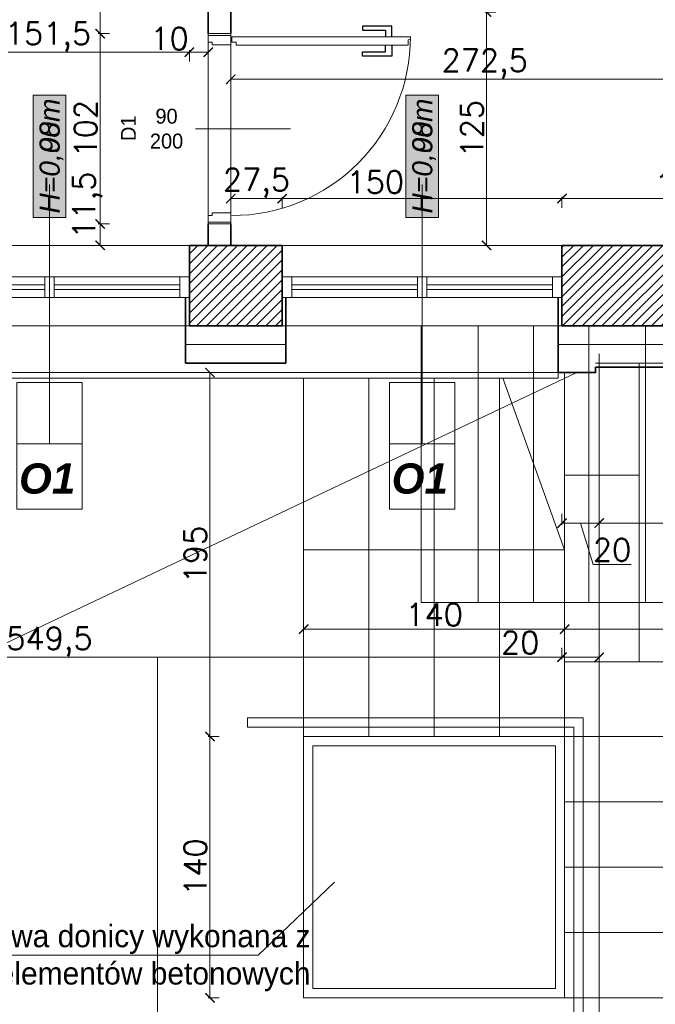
# Model space of a CAD drawing. Header units: millimetres. Extents: x -740 to 33545, y -26688 to 22494.
# Tile 125 of 256: x 9894 to 10235, y 9376 to 9904. Entities that reach past the tile are written whole.
import ezdxf
from ezdxf.lldxf.tags import DXFTag

# ---------------------------------------------------------------- set-up
doc = ezdxf.new("R2010")
doc.units = ezdxf.units.MM
doc.header["$MEASUREMENT"] = 0
doc.layers.get('Defpoints').update_dxf_attribs({"color": 252})
for name, color, linetype, lineweight in [('A_istniejące ściany', 252, 'Continuous', 35), ('A_izolacja', 252, 'Continuous', 9), ('A_l.przerywana', 252, 'ICAD_ISO03W100', 9), ('A_okna wymieniane', 252, 'Continuous', 15), ('A_opisy', 252, 'Continuous', 15), ('A_projektowane sciany', 252, 'Continuous', 35), ('k_wyburzenia widoczne', 252, 'PNEUMATIC2', 18), ('l.przerywana', 252, 'ICAD_ISO03W100', 5), ('l.widokowa', 252, 'Continuous', 15), ('l.wypełnien', 252, 'Continuous', 5), ('Nowe_820-G Rysunki Obrazki_Nr_pióra__1', 252, 'Continuous', 13), ('wymiarowanie', 252, 'Continuous', 9)]:
    doc.layers.add(name, color=color, linetype=linetype, lineweight=lineweight)
doc.layers.add('stolarka', color=252, linetype='Continuous')
doc.styles.add('ARIALL', font='GOTHIC.TTF', dxfattribs={"height": 40})
doc.styles.add('ROMANS', font='romans')
doc.styles.add('styl2', font='simplex.shx')
doc.linetypes.add('BATTING', pattern='A,0.00254,-2.54,[134,ltypeshp.shx,S=2.54,R=0,X=-2.54,Y=0],-5.08,[134,ltypeshp.shx,S=2.54,R=180,X=2.54,Y=0],-2.54', length=10.16254)
tags = doc.linetypes.add('ICAD_ISO03W100', pattern=[30, 12, -18]).pattern_tags.tags
tags[6:7] = [DXFTag(74, 4), DXFTag(75, 0), DXFTag(340, '0'), DXFTag(46, 1.0), DXFTag(50, 0.0), DXFTag(44, 0.0), DXFTag(45, 0.0)]
tags[4:5] = [DXFTag(74, 4), DXFTag(75, 0), DXFTag(340, '0'), DXFTag(46, 1.0), DXFTag(50, 0.0), DXFTag(44, 0.0), DXFTag(45, 0.0)]
doc.linetypes.add('PNEUMATIC2', pattern='A,0.5,-0.25,["//",Standard,S=0.2,R=0,X=-0.1,Y=-0.1],-0.25', length=1)
doc.dimstyles.new('Skala 1-50', dxfattribs={"dimtxt": 12, "dimasz": 5, "dimexe": 1, "dimexo": 1, "dimgap": 1.5, "dimtad": 1, "dimdec": 1, "dimrnd": 0.5, "dimtxsty": 'styl2', "dimblk": 'ARCHTICK', "dimcen": 5, "dimadec": 0, "dimazin": 0, "dimtfac": 1, "dimtdec": 1, "dimtmove": 1, "dimatfit": 3, "dimldrblk": 'ARCHTICK', "dimfxl": 0, "dimlwd": -1, "dimlwe": -1, "dimarcsym": 0})

# ---------------------------------------------------------------- blocks, each defined once
blk = doc.blocks.new('_ArchTick')
at = {"color": 0, "linetype": 'ByBlock', "const_width": 0.15}
blk.add_lwpolyline([(-0.5, -0.5), (0.5, 0.5)], dxfattribs=at)
blk = doc.blocks.new('*D1742')
at = {"layer": 'Defpoints', "color": 0}
for p in [(10186.27, 9577.12), (10046.27, 9559.31), (10186.27, 9559.31)]:
    blk.add_point(p, dxfattribs=at)
at = {"layer": 'wymiarowanie', "color": 0}
for p, q in [((10046.27, 9572.12), (10046.27, 9578.12)), ((10046.27, 9577.12), (10186.27, 9577.12)), ((10186.27, 9572.12), (10186.27, 9578.12))]:
    blk.add_line(p, q, dxfattribs=at)
at = {"layer": 'wymiarowanie', "color": 0, "xscale": 5, "yscale": 5, "zscale": 5, "rotation": 180}
blk.add_blockref('_ArchTick', (10046.27, 9577.12), dxfattribs=at)
at = {"layer": 'wymiarowanie', "color": 0, "xscale": 5, "yscale": 5, "zscale": 5}
blk.add_blockref('_ArchTick', (10186.27, 9577.12), dxfattribs=at)
at = {"layer": 'wymiarowanie', "color": 0, "insert": (10116.27, 9584.92), "char_height": 12, "attachment_point": 5, "style": 'styl2'}
blk.add_mtext('140', dxfattribs=at)
blk = doc.blocks.new('*D1743')
at = {"layer": 'Defpoints', "color": 0}
for p in [(10586.27, 9577.12), (10186.27, 9559.31), (10586.27, 9559.31)]:
    blk.add_point(p, dxfattribs=at)
at = {"layer": 'wymiarowanie', "color": 0}
for p, q in [((10186.27, 9572.12), (10186.27, 9578.12)), ((10186.27, 9577.12), (10586.27, 9577.12)), ((10586.27, 9572.12), (10586.27, 9578.12))]:
    blk.add_line(p, q, dxfattribs=at)
at = {"layer": 'wymiarowanie', "color": 0, "xscale": 5, "yscale": 5, "zscale": 5, "rotation": 180}
blk.add_blockref('_ArchTick', (10186.27, 9577.12), dxfattribs=at)
at = {"layer": 'wymiarowanie', "color": 0, "xscale": 5, "yscale": 5, "zscale": 5}
blk.add_blockref('_ArchTick', (10586.27, 9577.12), dxfattribs=at)
at = {"layer": 'wymiarowanie', "color": 0, "insert": (10386.27, 9584.92), "char_height": 12, "attachment_point": 5, "style": 'styl2'}
blk.add_mtext('400', dxfattribs=at)
blk = doc.blocks.new('*D1885')
at = {"layer": 'Defpoints', "color": 0}
for p in [(10184.83, 9668.2), (10204.83, 9668.2), (10204.83, 9633.97)]:
    blk.add_point(p, dxfattribs=at)
at = {"layer": 'wymiarowanie', "color": 0}
for p, q in [((10184.83, 9638.97), (10184.83, 9632.97)), ((10204.83, 9638.97), (10204.83, 9632.97)), ((10184.83, 9633.97), (10204.83, 9633.97)), ((10201.47, 9611.82), (10194.83, 9633.97)), ((10221.95, 9611.82), (10201.47, 9611.82))]:
    blk.add_line(p, q, dxfattribs=at)
at = {"layer": 'wymiarowanie', "color": 0, "xscale": 5, "yscale": 5, "zscale": 5, "rotation": 180}
blk.add_blockref('_ArchTick', (10184.83, 9633.97), dxfattribs=at)
at = {"layer": 'wymiarowanie', "color": 0, "xscale": 5, "yscale": 5, "zscale": 5}
blk.add_blockref('_ArchTick', (10204.83, 9633.97), dxfattribs=at)
at = {"layer": 'wymiarowanie', "color": 0, "insert": (10211.71, 9619.62), "char_height": 12, "attachment_point": 5, "style": 'styl2'}
blk.add_mtext('20', dxfattribs=at)
blk = doc.blocks.new('*D1886')
at = {"layer": 'Defpoints', "color": 0}
for p in [(10328.69, 9728.58), (10204.83, 9668.2), (10328.69, 9633.97)]:
    blk.add_point(p, dxfattribs=at)
at = {"layer": 'wymiarowanie', "color": 0}
for p, q in [((10204.83, 9638.97), (10204.83, 9632.97)), ((10328.69, 9638.97), (10328.69, 9632.97)), ((10204.83, 9633.97), (10328.69, 9633.97))]:
    blk.add_line(p, q, dxfattribs=at)
at = {"layer": 'wymiarowanie', "color": 0, "xscale": 5, "yscale": 5, "zscale": 5, "rotation": 180}
blk.add_blockref('_ArchTick', (10204.83, 9633.97), dxfattribs=at)
at = {"layer": 'wymiarowanie', "color": 0, "xscale": 5, "yscale": 5, "zscale": 5}
blk.add_blockref('_ArchTick', (10328.69, 9633.97), dxfattribs=at)
at = {"layer": 'wymiarowanie', "color": 0, "insert": (10266.76, 9641.62), "char_height": 12, "attachment_point": 5, "style": 'styl2'}
blk.add_mtext('124', dxfattribs=at)
blk = doc.blocks.new('*D1902')
at = {"layer": 'Defpoints', "color": 0}
for p in [(10184.83, 9739.58), (9635.2, 9572.04), (10184.83, 9562.04)]:
    blk.add_point(p, dxfattribs=at)
at = {"layer": 'wymiarowanie', "color": 0}
for p, q in [((9635.2, 9567.04), (9635.2, 9561.04)), ((10184.83, 9567.04), (10184.83, 9561.04)), ((9635.2, 9562.04), (10184.83, 9562.04))]:
    blk.add_line(p, q, dxfattribs=at)
at = {"layer": 'wymiarowanie', "color": 0, "xscale": 5, "yscale": 5, "zscale": 5, "rotation": 180}
blk.add_blockref('_ArchTick', (9635.2, 9562.04), dxfattribs=at)
at = {"layer": 'wymiarowanie', "color": 0, "xscale": 5, "yscale": 5, "zscale": 5}
blk.add_blockref('_ArchTick', (10184.83, 9562.04), dxfattribs=at)
at = {"layer": 'wymiarowanie', "color": 0, "insert": (9910.02, 9570.39), "char_height": 12, "attachment_point": 5, "style": 'styl2'}
blk.add_mtext('549,5', dxfattribs=at)
blk = doc.blocks.new('*D1903')
at = {"layer": 'Defpoints', "color": 0}
for p in [(10184.83, 9716.08), (10204.83, 9577.12), (10204.83, 9562.04)]:
    blk.add_point(p, dxfattribs=at)
at = {"layer": 'wymiarowanie', "color": 0}
for p, q in [((10184.83, 9567.04), (10184.83, 9561.04)), ((10204.83, 9567.04), (10204.83, 9561.04)), ((10184.83, 9562.04), (10152.17, 9562.04)), ((10184.83, 9562.04), (10204.83, 9562.04))]:
    blk.add_line(p, q, dxfattribs=at)
at = {"layer": 'wymiarowanie', "color": 0, "xscale": 5, "yscale": 5, "zscale": 5, "rotation": 180}
blk.add_blockref('_ArchTick', (10184.83, 9562.04), dxfattribs=at)
at = {"layer": 'wymiarowanie', "color": 0, "xscale": 5, "yscale": 5, "zscale": 5}
blk.add_blockref('_ArchTick', (10204.83, 9562.04), dxfattribs=at)
at = {"layer": 'wymiarowanie', "color": 0, "insert": (10162.4, 9569.84), "char_height": 12, "attachment_point": 5, "style": 'styl2'}
blk.add_mtext('20', dxfattribs=at)
blk = doc.blocks.new('*D2147')
at = {"layer": 'Defpoints', "color": 0}
for p in [(9835.02, 9739.58), (9985.02, 9739.58), (9985.02, 9186.8)]:
    blk.add_point(p, dxfattribs=at)
at = {"layer": 'wymiarowanie', "color": 0}
for p, q in [((9835.02, 9191.8), (9835.02, 9185.8)), ((9985.02, 9191.8), (9985.02, 9185.8)), ((9835.02, 9186.8), (9985.02, 9186.8))]:
    blk.add_line(p, q, dxfattribs=at)
at = {"layer": 'wymiarowanie', "color": 0, "xscale": 5, "yscale": 5, "zscale": 5, "rotation": 180}
blk.add_blockref('_ArchTick', (9835.02, 9186.8), dxfattribs=at)
at = {"layer": 'wymiarowanie', "color": 0, "xscale": 5, "yscale": 5, "zscale": 5}
blk.add_blockref('_ArchTick', (9985.02, 9186.8), dxfattribs=at)
at = {"layer": 'wymiarowanie', "color": 0, "insert": (9910.02, 9194.6), "char_height": 12, "attachment_point": 5, "style": 'styl2'}
blk.add_mtext('150', dxfattribs=at)
blk = doc.blocks.new('*D2148')
at = {"layer": 'Defpoints', "color": 0}
for p in [(9985.02, 9739.58), (10034.83, 9739.58), (10034.83, 9186.8)]:
    blk.add_point(p, dxfattribs=at)
at = {"layer": 'wymiarowanie', "color": 0}
for p, q in [((9985.02, 9191.8), (9985.02, 9185.8)), ((10034.83, 9191.8), (10034.83, 9185.8)), ((9985.02, 9186.8), (10034.83, 9186.8))]:
    blk.add_line(p, q, dxfattribs=at)
at = {"layer": 'wymiarowanie', "color": 0, "xscale": 5, "yscale": 5, "zscale": 5, "rotation": 180}
blk.add_blockref('_ArchTick', (9985.02, 9186.8), dxfattribs=at)
at = {"layer": 'wymiarowanie', "color": 0, "xscale": 5, "yscale": 5, "zscale": 5}
blk.add_blockref('_ArchTick', (10034.83, 9186.8), dxfattribs=at)
at = {"layer": 'wymiarowanie', "color": 0, "insert": (10009.92, 9194.6), "char_height": 12, "attachment_point": 5, "style": 'styl2'}
blk.add_mtext('50', dxfattribs=at)
blk = doc.blocks.new('*D2149')
at = {"layer": 'Defpoints', "color": 0}
for p in [(10034.83, 9739.58), (10184.83, 9739.58), (10184.83, 9186.8)]:
    blk.add_point(p, dxfattribs=at)
at = {"layer": 'wymiarowanie', "color": 0}
for p, q in [((10034.83, 9191.8), (10034.83, 9185.8)), ((10184.83, 9191.8), (10184.83, 9185.8)), ((10034.83, 9186.8), (10184.83, 9186.8))]:
    blk.add_line(p, q, dxfattribs=at)
at = {"layer": 'wymiarowanie', "color": 0, "xscale": 5, "yscale": 5, "zscale": 5, "rotation": 180}
blk.add_blockref('_ArchTick', (10034.83, 9186.8), dxfattribs=at)
at = {"layer": 'wymiarowanie', "color": 0, "xscale": 5, "yscale": 5, "zscale": 5}
blk.add_blockref('_ArchTick', (10184.83, 9186.8), dxfattribs=at)
at = {"layer": 'wymiarowanie', "color": 0, "insert": (10109.83, 9194.6), "char_height": 12, "attachment_point": 5, "style": 'styl2'}
blk.add_mtext('150', dxfattribs=at)
blk = doc.blocks.new('*D2150')
at = {"layer": 'Defpoints', "color": 0}
for p in [(10184.83, 9714.58), (10204.83, 9714.58), (10204.83, 9186.8)]:
    blk.add_point(p, dxfattribs=at)
at = {"layer": 'wymiarowanie', "color": 0}
for p, q in [((10184.83, 9191.8), (10184.83, 9185.8)), ((10204.83, 9191.8), (10204.83, 9185.8)), ((10184.83, 9186.8), (10204.83, 9186.8)), ((10204.83, 9186.8), (10233.63, 9186.8))]:
    blk.add_line(p, q, dxfattribs=at)
at = {"layer": 'wymiarowanie', "color": 0, "xscale": 5, "yscale": 5, "zscale": 5, "rotation": 180}
blk.add_blockref('_ArchTick', (10184.83, 9186.8), dxfattribs=at)
at = {"layer": 'wymiarowanie', "color": 0, "xscale": 5, "yscale": 5, "zscale": 5}
blk.add_blockref('_ArchTick', (10204.83, 9186.8), dxfattribs=at)
at = {"layer": 'wymiarowanie', "color": 0, "insert": (10223.39, 9194.6), "char_height": 12, "attachment_point": 5, "style": 'styl2'}
blk.add_mtext('20', dxfattribs=at)
blk = doc.blocks.new('*D2151')
at = {"layer": 'Defpoints', "color": 0}
for p in [(10204.83, 9724.58), (10328.69, 9728.58), (10328.69, 9186.8)]:
    blk.add_point(p, dxfattribs=at)
at = {"layer": 'wymiarowanie', "color": 0}
for p, q in [((10204.83, 9191.8), (10204.83, 9185.8)), ((10328.69, 9191.8), (10328.69, 9185.8)), ((10204.83, 9186.8), (10328.69, 9186.8))]:
    blk.add_line(p, q, dxfattribs=at)
at = {"layer": 'wymiarowanie', "color": 0, "xscale": 5, "yscale": 5, "zscale": 5, "rotation": 180}
blk.add_blockref('_ArchTick', (10204.83, 9186.8), dxfattribs=at)
at = {"layer": 'wymiarowanie', "color": 0, "xscale": 5, "yscale": 5, "zscale": 5}
blk.add_blockref('_ArchTick', (10328.69, 9186.8), dxfattribs=at)
at = {"layer": 'wymiarowanie', "color": 0, "insert": (10266.76, 9194.45), "char_height": 12, "attachment_point": 5, "style": 'styl2'}
blk.add_mtext('124', dxfattribs=at)
blk = doc.blocks.new('*D2221')
at = {"layer": 'Defpoints', "color": 0}
for p in [(10155.37, 9907.76), (10144.39, 9782.76), (10155.37, 9782.76)]:
    blk.add_point(p, dxfattribs=at)
at = {"layer": 'wymiarowanie', "color": 0}
for p, q in [((10149.39, 9907.76), (10143.39, 9907.76)), ((10144.39, 9907.76), (10144.39, 9782.76)), ((10149.39, 9782.76), (10143.39, 9782.76))]:
    blk.add_line(p, q, dxfattribs=at)
at = {"layer": 'wymiarowanie', "color": 0, "xscale": 5, "yscale": 5, "zscale": 5}
for p, rotation in [((10144.39, 9907.76), 90), ((10144.39, 9782.76), 270)]:
    blk.add_blockref('_ArchTick', p, dxfattribs=dict(at, rotation=rotation))
at = {"layer": 'wymiarowanie', "color": 0, "insert": (10136.59, 9845.26), "char_height": 12, "attachment_point": 5, "rotation": 90, "style": 'styl2'}
blk.add_mtext('125', dxfattribs=at)
blk = doc.blocks.new('*D2478')
at = {"layer": 'Defpoints', "color": 0}
for p in [(10007.19, 9907.76), (10279.59, 9907.76), (10279.59, 9871.75)]:
    blk.add_point(p, dxfattribs=at)
at = {"layer": 'wymiarowanie', "color": 0}
for p, q in [((10007.19, 9876.75), (10007.19, 9870.75)), ((10007.19, 9871.75), (10279.59, 9871.75)), ((10279.59, 9876.75), (10279.59, 9870.75))]:
    blk.add_line(p, q, dxfattribs=at)
at = {"layer": 'wymiarowanie', "color": 0, "xscale": 5, "yscale": 5, "zscale": 5, "rotation": 180}
blk.add_blockref('_ArchTick', (10007.19, 9871.75), dxfattribs=at)
at = {"layer": 'wymiarowanie', "color": 0, "xscale": 5, "yscale": 5, "zscale": 5}
blk.add_blockref('_ArchTick', (10279.59, 9871.75), dxfattribs=at)
at = {"layer": 'wymiarowanie', "color": 0, "insert": (10143.39, 9880.09), "char_height": 12, "attachment_point": 5, "style": 'styl2'}
blk.add_mtext('272,5', dxfattribs=at)
blk = doc.blocks.new('*D2652')
at = {"layer": 'Defpoints', "color": 0}
for p in [(9985.02, 9886.31), (9833.39, 9782.76), (9985.02, 9782.76)]:
    blk.add_point(p, dxfattribs=at)
at = {"layer": 'wymiarowanie', "color": 0}
for p, q in [((9833.39, 9881.31), (9833.39, 9887.31)), ((9985.02, 9881.31), (9985.02, 9887.31)), ((9833.39, 9886.31), (9985.02, 9886.31))]:
    blk.add_line(p, q, dxfattribs=at)
at = {"layer": 'wymiarowanie', "color": 0, "xscale": 5, "yscale": 5, "zscale": 5, "rotation": 180}
blk.add_blockref('_ArchTick', (9833.39, 9886.31), dxfattribs=at)
at = {"layer": 'wymiarowanie', "color": 0, "xscale": 5, "yscale": 5, "zscale": 5}
blk.add_blockref('_ArchTick', (9985.02, 9886.31), dxfattribs=at)
at = {"layer": 'wymiarowanie', "color": 0, "insert": (9909.2, 9894.51), "char_height": 12, "attachment_point": 5, "style": 'styl2'}
blk.add_mtext('151,5', dxfattribs=at)
blk = doc.blocks.new('*D2653')
at = {"layer": 'Defpoints', "color": 0}
for p in [(9995.19, 9906.05), (9995.19, 9886.31), (9985.02, 9782.76)]:
    blk.add_point(p, dxfattribs=at)
at = {"layer": 'wymiarowanie', "color": 0}
for p, q in [((9985.02, 9881.31), (9985.02, 9887.31)), ((9995.19, 9891.31), (9995.19, 9885.31)), ((9985.02, 9886.31), (9995.19, 9886.31))]:
    blk.add_line(p, q, dxfattribs=at)
at = {"layer": 'wymiarowanie', "color": 0, "xscale": 5, "yscale": 5, "zscale": 5, "rotation": 180}
blk.add_blockref('_ArchTick', (9985.02, 9886.31), dxfattribs=at)
at = {"layer": 'wymiarowanie', "color": 0, "xscale": 5, "yscale": 5, "zscale": 5}
blk.add_blockref('_ArchTick', (9995.19, 9886.31), dxfattribs=at)
at = {"layer": 'wymiarowanie', "color": 0, "insert": (9974.39, 9893.53), "char_height": 12, "attachment_point": 5, "style": 'styl2'}
blk.add_mtext('10', dxfattribs=at)
blk = doc.blocks.new('*D2654')
at = {"layer": 'Defpoints', "color": 0}
for p in [(10034.83, 9807.81), (10007.19, 9782.76), (10034.83, 9782.76)]:
    blk.add_point(p, dxfattribs=at)
at = {"layer": 'wymiarowanie', "color": 0}
for p, q in [((10007.19, 9802.81), (10007.19, 9808.81)), ((10034.83, 9802.81), (10034.83, 9808.81)), ((10007.19, 9807.81), (10034.83, 9807.81))]:
    blk.add_line(p, q, dxfattribs=at)
at = {"layer": 'wymiarowanie', "color": 0, "xscale": 5, "yscale": 5, "zscale": 5, "rotation": 180}
blk.add_blockref('_ArchTick', (10007.19, 9807.81), dxfattribs=at)
at = {"layer": 'wymiarowanie', "color": 0, "xscale": 5, "yscale": 5, "zscale": 5}
blk.add_blockref('_ArchTick', (10034.83, 9807.81), dxfattribs=at)
at = {"layer": 'wymiarowanie', "color": 0, "insert": (10021.01, 9816.16), "char_height": 12, "attachment_point": 5, "style": 'styl2'}
blk.add_mtext('27,5', dxfattribs=at)
blk = doc.blocks.new('*D2655')
at = {"layer": 'Defpoints', "color": 0}
for p in [(10184.83, 9807.81), (10034.83, 9782.76), (10184.83, 9782.76)]:
    blk.add_point(p, dxfattribs=at)
at = {"layer": 'wymiarowanie', "color": 0}
for p, q in [((10034.83, 9802.81), (10034.83, 9808.81)), ((10184.83, 9802.81), (10184.83, 9808.81)), ((10034.83, 9807.81), (10184.83, 9807.81))]:
    blk.add_line(p, q, dxfattribs=at)
at = {"layer": 'wymiarowanie', "color": 0, "xscale": 5, "yscale": 5, "zscale": 5, "rotation": 180}
blk.add_blockref('_ArchTick', (10034.83, 9807.81), dxfattribs=at)
at = {"layer": 'wymiarowanie', "color": 0, "xscale": 5, "yscale": 5, "zscale": 5}
blk.add_blockref('_ArchTick', (10184.83, 9807.81), dxfattribs=at)
at = {"layer": 'wymiarowanie', "color": 0, "insert": (10084.72, 9816.69), "char_height": 12, "attachment_point": 5, "style": 'styl2'}
blk.add_mtext('150', dxfattribs=at)
blk = doc.blocks.new('*D2656')
at = {"layer": 'Defpoints', "color": 0}
for p in [(10314.77, 9807.81), (10184.83, 9782.76), (10314.77, 9782.76)]:
    blk.add_point(p, dxfattribs=at)
at = {"layer": 'wymiarowanie', "color": 0}
for p, q in [((10184.83, 9802.81), (10184.83, 9808.81)), ((10314.77, 9802.81), (10314.77, 9808.81)), ((10184.83, 9807.81), (10314.77, 9807.81))]:
    blk.add_line(p, q, dxfattribs=at)
at = {"layer": 'wymiarowanie', "color": 0, "xscale": 5, "yscale": 5, "zscale": 5, "rotation": 180}
blk.add_blockref('_ArchTick', (10184.83, 9807.81), dxfattribs=at)
at = {"layer": 'wymiarowanie', "color": 0, "xscale": 5, "yscale": 5, "zscale": 5}
blk.add_blockref('_ArchTick', (10314.77, 9807.81), dxfattribs=at)
at = {"layer": 'wymiarowanie', "color": 0, "insert": (10249.8, 9815.61), "char_height": 12, "attachment_point": 5, "style": 'styl2'}
blk.add_mtext('130', dxfattribs=at)
blk = doc.blocks.new('*D2753')
at = {"layer": 'Defpoints', "color": 0}
for p in [(9937.17, 9794.26), (9995.19, 9794.26), (9995.19, 9782.76)]:
    blk.add_point(p, dxfattribs=at)
at = {"layer": 'wymiarowanie', "color": 0}
for p, q in [((9942.17, 9794.26), (9936.17, 9794.26)), ((9937.17, 9782.76), (9937.17, 9794.26)), ((9942.17, 9782.76), (9936.17, 9782.76))]:
    blk.add_line(p, q, dxfattribs=at)
at = {"layer": 'wymiarowanie', "color": 0, "xscale": 5, "yscale": 5, "zscale": 5}
for p, rotation in [((9937.17, 9794.26), 90), ((9937.17, 9782.76), 270)]:
    blk.add_blockref('_ArchTick', p, dxfattribs=dict(at, rotation=rotation))
at = {"layer": 'wymiarowanie', "color": 0, "insert": (9930.36, 9804.28), "char_height": 12, "attachment_point": 5, "rotation": 90, "style": 'styl2'}
blk.add_mtext('11,5', dxfattribs=at)
blk = doc.blocks.new('*D2754')
at = {"layer": 'Defpoints', "color": 0}
for p in [(9937.17, 9896.26), (9995.19, 9896.26), (9995.19, 9794.26)]:
    blk.add_point(p, dxfattribs=at)
at = {"layer": 'wymiarowanie', "color": 0}
for p, q in [((9942.17, 9896.26), (9936.17, 9896.26)), ((9937.17, 9794.26), (9937.17, 9896.26)), ((9942.17, 9794.26), (9936.17, 9794.26))]:
    blk.add_line(p, q, dxfattribs=at)
at = {"layer": 'wymiarowanie', "color": 0, "xscale": 5, "yscale": 5, "zscale": 5}
for p, rotation in [((9937.17, 9896.26), 90), ((9937.17, 9794.26), 270)]:
    blk.add_blockref('_ArchTick', p, dxfattribs=dict(at, rotation=rotation))
at = {"layer": 'wymiarowanie', "color": 0, "insert": (9929.37, 9845.26), "char_height": 12, "attachment_point": 5, "rotation": 90, "style": 'styl2'}
blk.add_mtext('102', dxfattribs=at)
blk = doc.blocks.new('*D2755')
at = {"layer": 'Defpoints', "color": 0}
for p in [(9937.17, 10140.34), (9995.19, 10140.34), (9995.19, 9896.26)]:
    blk.add_point(p, dxfattribs=at)
at = {"layer": 'wymiarowanie', "color": 0}
for p, q in [((9942.17, 10140.34), (9936.17, 10140.34)), ((9937.17, 9896.26), (9937.17, 10140.34)), ((9942.17, 9896.26), (9936.17, 9896.26))]:
    blk.add_line(p, q, dxfattribs=at)
at = {"layer": 'wymiarowanie', "color": 0, "xscale": 5, "yscale": 5, "zscale": 5}
for p, rotation in [((9937.17, 10140.34), 90), ((9937.17, 9896.26), 270)]:
    blk.add_blockref('_ArchTick', p, dxfattribs=dict(at, rotation=rotation))
at = {"layer": 'wymiarowanie', "color": 0, "insert": (9929.52, 10018.3), "char_height": 12, "attachment_point": 5, "rotation": 90, "style": 'styl2'}
blk.add_mtext('244', dxfattribs=at)
blk = doc.blocks.new('*D2806')
at = {"layer": 'Defpoints', "color": 0}
for p in [(10046.78, 9714.58), (9996.06, 9519.58), (10046.78, 9519.58)]:
    blk.add_point(p, dxfattribs=at)
at = {"layer": 'wymiarowanie', "color": 0}
for p, q in [((10001.06, 9714.58), (9995.06, 9714.58)), ((9996.06, 9714.58), (9996.06, 9519.58)), ((10001.06, 9519.58), (9995.06, 9519.58))]:
    blk.add_line(p, q, dxfattribs=at)
at = {"layer": 'wymiarowanie', "color": 0, "xscale": 5, "yscale": 5, "zscale": 5}
for p, rotation in [((9996.06, 9714.58), 90), ((9996.06, 9519.58), 270)]:
    blk.add_blockref('_ArchTick', p, dxfattribs=dict(at, rotation=rotation))
at = {"layer": 'wymiarowanie', "color": 0, "insert": (9988.26, 9617.08), "char_height": 12, "attachment_point": 5, "rotation": 90, "style": 'styl2'}
blk.add_mtext('195', dxfattribs=at)
blk = doc.blocks.new('*D2807')
at = {"layer": 'Defpoints', "color": 0}
for p in [(10046.78, 9519.58), (9996.06, 9379.58), (10046.27, 9379.58)]:
    blk.add_point(p, dxfattribs=at)
at = {"layer": 'wymiarowanie', "color": 0}
for p, q in [((10001.06, 9519.58), (9995.06, 9519.58)), ((9996.06, 9519.58), (9996.06, 9379.58)), ((10001.06, 9379.58), (9995.06, 9379.58))]:
    blk.add_line(p, q, dxfattribs=at)
at = {"layer": 'wymiarowanie', "color": 0, "xscale": 5, "yscale": 5, "zscale": 5}
for p, rotation in [((9996.06, 9519.58), 90), ((9996.06, 9379.58), 270)]:
    blk.add_blockref('_ArchTick', p, dxfattribs=dict(at, rotation=rotation))
at = {"layer": 'wymiarowanie', "color": 0, "insert": (9988.26, 9449.58), "char_height": 12, "attachment_point": 5, "rotation": 90, "style": 'styl2'}
blk.add_mtext('140', dxfattribs=at)

msp = doc.modelspace()

# ---------------------------------------------------------------- hatches: boundary and pattern name
at = {"layer": 'A_opisy', "ltscale": 0.3}
for points in [[(9901.25, 9797.7), (9901.25, 9863.16), (9918.78, 9863.16), (9918.78, 9797.7)], [(9901.25, 9797.7), (9901.25, 9863.16), (9918.78, 9863.16), (9918.78, 9797.7)], [(9901.25, 9797.7), (9901.25, 9863.16), (9918.78, 9863.16), (9918.78, 9797.7)], [(9901.25, 9797.7), (9901.25, 9863.16), (9918.78, 9863.16), (9918.78, 9797.7)], [(10101.06, 9797.7), (10101.06, 9863.16), (10118.59, 9863.16), (10118.59, 9797.7)], [(10101.06, 9797.7), (10101.06, 9863.16), (10118.59, 9863.16), (10118.59, 9797.7)], [(10101.06, 9797.7), (10101.06, 9863.16), (10118.59, 9863.16), (10118.59, 9797.7)], [(10101.06, 9797.7), (10101.06, 9863.16), (10118.59, 9863.16), (10118.59, 9797.7)]]:
    msp.add_hatch(color=256, dxfattribs=at).paths.add_polyline_path(points)
at = {"layer": 'l.wypełnien'}
h = msp.add_hatch(dxfattribs=at)
h.set_pattern_fill('ANSI31', color=256, scale=30, style=0)
h.paths.add_polyline_path([(8887.19, 10131.59), (8887.19, 9739.58), (8988.77, 9739.58), (8988.77, 9782.76), (8932.19, 9782.76), (8932.19, 10131.59), (8913.43, 10131.59), (8902.43, 10131.59)])
h.paths.add_polyline_path([(10184.83, 9782.76), (10254.19, 9782.76), (10254.19, 9762.76), (10279.59, 9762.76), (10279.59, 9782.76), (10294.77, 9782.76), (10294.77, 9739.58), (10184.83, 9739.58)])
h.paths.add_polyline_path([(9635.2, 9739.58), (9635.2, 9782.76), (9538.82, 9782.76), (9538.82, 9739.58)])
h.paths.add_polyline_path([(9189.01, 9739.58), (9189.01, 9782.76), (9138.77, 9782.76), (9138.77, 9739.58)])
h.paths.add_polyline_path([(9835.02, 9739.58), (9835.02, 9782.76), (9785.2, 9782.76), (9785.2, 9739.58)])
h.paths.add_polyline_path([(10034.83, 9739.58), (10034.83, 9782.76), (9985.02, 9782.76), (9985.02, 9739.58)])
h.paths.add_polyline_path([(9388.82, 9739.58), (9388.82, 9782.76), (9339.01, 9782.76), (9339.01, 9739.58)])
h.paths.add_polyline_path([(10301.6, 9739.58), (10314.77, 9739.58), (10314.77, 9782.76), (10294.77, 9782.76), (10294.77, 9739.58)])
h.paths.add_polyline_path([(10254.19, 9762.76), (10279.59, 9762.76), (10279.59, 9782.76), (10254.19, 9782.76)])

# ---------------------------------------------------------------- linework, layer by layer
at = {"layer": 'A_istniejące ściany'}
for points in [[(10034.83, 9782.76), (9985.02, 9782.76)], [(9985.02, 9782.76), (9985.02, 9739.58)], [(10034.83, 9739.58), (10034.83, 9782.76)], [(10279.59, 9782.76), (10184.83, 9782.76)], [(10184.83, 9782.76), (10184.83, 9739.58)], [(9985.02, 9739.58), (10034.83, 9739.58)], [(10184.83, 9739.58), (10302.45, 9739.58)]]:
    msp.add_lwpolyline(points, dxfattribs=at)
at = {"layer": 'A_izolacja', "lineweight": 35}
for p, q in [((9983.02, 9754.82), (9983.02, 9719.58)), ((10036.83, 9754.82), (10036.83, 9719.58)), ((10182.83, 9754.82), (10182.83, 9719.58))]:
    msp.add_line(p, q, dxfattribs=at)
at = {"layer": 'A_izolacja', "linetype": 'BATTING', "ltscale": 0.1}
for points in [[(9983.02, 9729.58), (10036.83, 9729.58)], [(10182.83, 9729.58), (10302.45, 9729.58)]]:
    msp.add_lwpolyline(points, dxfattribs=at)
at = {"layer": 'A_izolacja', "lineweight": 35}
for points in [[(9983.02, 9719.58), (10036.83, 9719.58)], [(10182.83, 9719.58), (10182.83, 9717.58), (10182.83, 9714.58), (10202.83, 9714.58), (10202.83, 9717.58)], [(10202.83, 9717.58), (10316.77, 9717.58)]]:
    msp.add_lwpolyline(points, dxfattribs=at)
at = {"layer": 'A_izolacja'}
msp.add_lwpolyline([(10202.83, 9719.58), (10316.77, 9719.58)], dxfattribs=at)
at = {"layer": 'A_l.przerywana', "ltscale": 0.3}
msp.add_lwpolyline([(10007.19, 9794.26), (9995.19, 9794.26), (9995.19, 9896.26), (10007.19, 9896.26)], close=True, dxfattribs=at)
msp.add_lwpolyline([(10185.29, 9739.58), (9187.39, 9739.58)], dxfattribs=at)
at = {"layer": 'A_okna wymieniane'}
for points in [[(9838.9, 9765.83), (9907.48, 9765.83)], [(9907.48, 9761.6), (9840.1, 9761.6)], [(9912.56, 9765.83), (9907.48, 9765.83)], [(9907.48, 9765.83), (9907.48, 9754.82)], [(9907.48, 9759.06), (9907.48, 9761.6)], [(9912.56, 9754.82), (9912.56, 9765.83)], [(9912.56, 9765.83), (9981.98, 9765.83)], [(9979.94, 9761.6), (9912.56, 9761.6)], [(9912.56, 9761.6), (9912.56, 9759.06)], [(9985.02, 9765.83), (9979.94, 9765.83)], [(9979.94, 9765.83), (9979.94, 9754.82)], [(9979.94, 9759.06), (9979.94, 9761.6)], [(9985.02, 9754.82), (9985.02, 9765.83)], [(10039.91, 9765.83), (10034.83, 9765.83)], [(10034.83, 9765.83), (10034.83, 9754.82)], [(10038.71, 9765.83), (10107.29, 9765.83)], [(10039.91, 9754.82), (10039.91, 9765.83)], [(10107.29, 9761.6), (10039.91, 9761.6)], [(10039.91, 9761.6), (10039.91, 9759.06)], [(10112.37, 9765.83), (10107.29, 9765.83)], [(10107.29, 9765.83), (10107.29, 9754.82)], [(10107.29, 9759.06), (10107.29, 9761.6)], [(10112.37, 9754.82), (10112.37, 9765.83)], [(10112.37, 9765.83), (10181.8, 9765.83)], [(10179.75, 9761.6), (10112.37, 9761.6)], [(10112.37, 9761.6), (10112.37, 9759.06)], [(10184.83, 9765.83), (10179.75, 9765.83)], [(10179.75, 9765.83), (10179.75, 9754.82)], [(10179.75, 9759.06), (10179.75, 9761.6)], [(10184.83, 9754.82), (10184.83, 9765.83)], [(9840.1, 9759.06), (9907.48, 9759.06)], [(9912.56, 9759.06), (9979.94, 9759.06)], [(10039.91, 9759.06), (10107.29, 9759.06)], [(10112.37, 9759.06), (10179.75, 9759.06)], [(9907.48, 9754.82), (9838.9, 9754.82)], [(9907.48, 9754.82), (9912.56, 9754.82)], [(9981.98, 9754.82), (9912.56, 9754.82)], [(9979.94, 9754.82), (9985.02, 9754.82)], [(10034.83, 9754.82), (10039.91, 9754.82)], [(10107.29, 9754.82), (10038.71, 9754.82)], [(10107.29, 9754.82), (10112.37, 9754.82)], [(10181.8, 9754.82), (10112.37, 9754.82)], [(10179.75, 9754.82), (10184.83, 9754.82)]]:
    msp.add_lwpolyline(points, dxfattribs=at)
at = {"layer": 'A_opisy'}
for p, q in [((10039.19, 9845.26), (9984.19, 9845.26)), ((9910.02, 9681.91), (9910.02, 9815.38)), ((10109.83, 9681.91), (10109.83, 9815.38))]:
    msp.add_line(p, q, dxfattribs=at)
at = {"layer": 'A_opisy', "ltscale": 0.3}
for points in [[(9901.25, 9797.7), (9901.25, 9863.16), (9918.78, 9863.16), (9918.78, 9797.7)], [(9901.25, 9797.7), (9901.25, 9863.16), (9918.78, 9863.16), (9918.78, 9797.7)], [(9901.25, 9797.7), (9901.25, 9863.16), (9918.78, 9863.16), (9918.78, 9797.7)], [(9901.25, 9797.7), (9901.25, 9863.16), (9918.78, 9863.16), (9918.78, 9797.7)], [(10101.06, 9797.7), (10101.06, 9863.16), (10118.59, 9863.16), (10118.59, 9797.7)], [(10101.06, 9797.7), (10101.06, 9863.16), (10118.59, 9863.16), (10118.59, 9797.7)], [(10101.06, 9797.7), (10101.06, 9863.16), (10118.59, 9863.16), (10118.59, 9797.7)], [(10101.06, 9797.7), (10101.06, 9863.16), (10118.59, 9863.16), (10118.59, 9797.7)], [(9958.19, 9858.26), (9984.19, 9858.26), (9984.19, 9845.26), (9958.19, 9845.26)], [(9958.19, 9845.26), (9984.19, 9845.26), (9984.19, 9832.26), (9958.19, 9832.26)], [(9892.49, 9676.43), (9892.49, 9709.3), (9910.02, 9709.3), (9910.02, 9676.43)], [(9910.02, 9676.43), (9910.02, 9709.3), (9927.54, 9709.3), (9927.54, 9676.43)], [(10092.3, 9676.43), (10092.3, 9709.3), (10109.83, 9709.3), (10109.83, 9676.43)], [(10109.83, 9676.43), (10109.83, 9709.3), (10127.36, 9709.3), (10127.36, 9676.43)], [(9927.54, 9641.37), (9927.54, 9676.43), (9892.49, 9676.43), (9892.49, 9641.37)], [(10127.36, 9641.37), (10127.36, 9676.43), (10092.3, 9676.43), (10092.3, 9641.37)]]:
    msp.add_lwpolyline(points, close=True, dxfattribs=at)
at = {"layer": 'A_projektowane sciany'}
for p, q in [((9995.19, 9896.26), (9995.19, 10074.34)), ((10007.19, 9896.26), (10007.19, 9907.76)), ((9995.19, 9782.76), (9995.19, 9794.26)), ((10007.19, 9782.76), (10007.19, 9794.26))]:
    msp.add_line(p, q, dxfattribs=at)
at = {"layer": 'k_wyburzenia widoczne', "ltscale": 20}
for points in [[(10109.41, 9739.58), (10109.41, 9591.42)], [(10139.89, 9739.58), (10139.89, 9591.42)], [(10169.52, 9739.58), (10169.52, 9591.42)], [(10199.15, 9739.58), (10199.15, 9591.42)], [(10229.63, 9739.58), (10229.63, 9591.42)], [(10109.41, 9591.42), (10714.77, 9591.42)]]:
    msp.add_lwpolyline(points, dxfattribs=at)
at = {"layer": 'l.przerywana', "ltscale": 0.3}
msp.add_line((9637.2, 9714.58), (10182.83, 9714.58), dxfattribs=at)
at = {"layer": 'l.widokowa'}
for points in [[(9637.2, 9714.58), (9637.2, 9711.58), (10182.83, 9711.58), (10182.83, 9714.58)], [(10186.27, 9714.58), (10186.27, 9519.58), (10586.27, 9519.58), (10586.27, 9711.58)], [(10046.27, 9711.58), (10046.27, 9379.58), (10726.27, 9379.58), (10726.27, 9711.58)], [(10081.27, 9711.58), (10081.27, 9519.58)], [(10116.27, 9711.58), (10116.27, 9519.58)], [(10151.27, 9711.58), (10151.27, 9519.58)], [(10196.27, 9349.58), (10196.27, 9529.58), (10016.27, 9529.58)], [(10016.27, 9529.58), (10016.27, 9524.58)], [(10191.27, 9349.58), (10191.27, 9524.58), (10016.27, 9524.58)], [(10186.27, 9484.58), (10586.27, 9484.58)], [(10186.27, 9449.58), (10586.27, 9449.58)], [(10186.27, 9414.58), (10586.27, 9414.58)]]:
    msp.add_lwpolyline(points, dxfattribs=at)
for points in [[(10186.27, 9519.58), (10046.27, 9519.58), (10046.27, 9379.58), (10186.27, 9379.58)], [(10181.27, 9514.58), (10051.27, 9514.58), (10051.27, 9384.58), (10181.27, 9384.58)]]:
    msp.add_lwpolyline(points, close=True, dxfattribs=at)
at = {"layer": 'l.wypełnien'}
for points in [[(10226.27, 9659.58), (10226.27, 9719.58)], [(10186.27, 9714.58), (10186.27, 9659.58), (10226.27, 9659.58)], [(10226.27, 9559.58), (10226.27, 9659.58), (10186.27, 9659.58), (10186.27, 9559.58), (10226.27, 9559.58)], [(10186.27, 9559.58), (10286.27, 9559.58), (10286.27, 9519.58), (10186.27, 9519.58), (10186.27, 9559.58)]]:
    msp.add_lwpolyline(points, dxfattribs=at)
at = {"layer": 'Nowe_820-G Rysunki Obrazki_Nr_pióra__1', "linetype": 'Continuous', "lineweight": 13}
for points in [[(9833.39, 9782.76), (9986.64, 9782.76)], [(10033.21, 9782.76), (10186.45, 9782.76)], [(10109.41, 9739.58), (10109.41, 9713.34)]]:
    msp.add_lwpolyline(points, dxfattribs=at)
at = {"layer": 'stolarka'}
for points in [[(10093.61, 9894.51), (10093.61, 9900.31), (10077.95, 9900.31), (10077.95, 9897.99), (10090.13, 9897.99), (10090.13, 9894.51)], [(10093.61, 9889.99), (10093.61, 9884.19), (10077.95, 9884.19), (10077.95, 9886.51), (10090.13, 9886.51), (10090.13, 9889.99)]]:
    msp.add_lwpolyline(points, dxfattribs=at)
at = {"layer": 'stolarka', "lineweight": 9}
for points in [[(9997.16, 9890.21), (9997.16, 9891.73), (9995.19, 9891.73), (9995.19, 9895.26), (10007.19, 9895.26), (10007.19, 9890.21), (9997.16, 9890.21)], [(10007.76, 9891.73), (10007.76, 9894.51), (10103.53, 9894.51), (10103.52, 9893.01), (10102.37, 9892.83), (10102.37, 9889.99), (10010.06, 9889.99), (10010.06, 9891.73), (10007.76, 9891.73)], [(9997.16, 9800.26), (9997.16, 9798.75), (9995.19, 9798.75), (9995.19, 9795.21), (10007.19, 9795.21), (10007.19, 9800.26), (9997.16, 9800.26)]]:
    msp.add_lwpolyline(points, dxfattribs=at)
at = {"layer": 'stolarka', "linetype": 'ICAD_ISO03W100', "lineweight": 13, "ltscale": 0.3}
msp.add_arc((10007.76, 9894.51), 95.77, 270.0003, 0.0531, dxfattribs=at)
at = {"layer": 'wymiarowanie', "linetype": 'ICAD_ISO03W100', "ltscale": 0.2}
msp.add_line((10204.83, 9724.58), (10204.83, 9188.39), dxfattribs=at)
at = {"layer": 'wymiarowanie'}
for p, q in [((9627.2, 9446.91), (10192.83, 9714.58)), ((10186.27, 9619.58), (10153.07, 9711.58)), ((10186.27, 9619.58), (10046.27, 9619.58)), ((9968.02, 9353.31), (9968.02, 9562.04)), ((10062.88, 9441.6), (10021.96, 9402.33)), ((10021.96, 9402.33), (9717.37, 9402.33))]:
    msp.add_line(p, q, dxfattribs=at)

# ---------------------------------------------------------------- texts
at = {"layer": 'A_opisy', "ltscale": 0.3, "char_height": 10.8, "width": 109.7533, "attachment_point": 1, "rotation": 90, "style": 'ARIALL'}
for s, insert in [('{\\fArial|b0|i1|c238|p34;H=0,00m}', (9904.7, 9799.82)), ('{\\fArial|b0|i1|c238|p34;H=0,98m}', (9904.7, 9799.82)), ('{\\fArial|b0|i1|c238|p34;H=0,00m}', (10104.52, 9799.82)), ('{\\fArial|b0|i1|c238|p34;H=0,98m}', (10104.52, 9799.82))]:
    msp.add_mtext(s, dxfattribs=dict(at, insert=insert))
at = {"layer": 'A_opisy', "ltscale": 0.3, "char_height": 16.2, "width": 109.7533, "attachment_point": 9, "style": 'ARIALL'}
for insert in [(9923.88, 9649.51), (10123.69, 9649.51)]:
    msp.add_mtext('{\\fArial|b1|i1|c238|p34;O1}', dxfattribs=dict(at, insert=insert))
at = {"layer": 'wymiarowanie', "linetype": 'Continuous', "insert": (10049.95, 9418.68), "char_height": 12, "width": 327.6277, "attachment_point": 3, "style": 'ROMANS'}
msp.add_mtext('{\\fCentury Gothic|b0|i0|c238|p0;Obudowa donicy wykonana z }\\P{\\fCentury Gothic|b0|i0|c238|p0;systemowych elementów betonowych}', dxfattribs=at)

# ---------------------------------------------------------------- dimensions: what is measured, and where the dimension line sits
at = {"layer": 'wymiarowanie'}
for base, p1, p2, picture, middle in [((9937.17, 10140.34), (9995.19, 9896.26), (9995.19, 10140.34), '*D2755', (9929.52, 10018.3)), ((10144.39, 9782.76), (10155.37, 9907.76), (10155.37, 9782.76), '*D2221', (10136.59, 9845.26)), ((9996.06, 9519.58), (10046.78, 9714.58), (10046.78, 9519.58), '*D2806', (9988.26, 9617.08)), ((9996.06, 9379.58), (10046.78, 9519.58), (10046.27, 9379.58), '*D2807', (9988.26, 9449.58))]:
    dim = msp.add_linear_dim(base=base, p1=p1, p2=p2, angle=90, dimstyle='Skala 1-50', dxfattribs=at)
    dim.commit()
    dim.dimension.update_dxf_attribs({"geometry": picture, "text_midpoint": middle})
for base, p1, p2, picture, middle in [((10279.59, 9871.75), (10007.19, 9907.76), (10279.59, 9907.76), '*D2478', (10143.39, 9880.09)), ((10314.77, 9807.81), (10184.83, 9782.76), (10314.77, 9782.76), '*D2656', (10249.8, 9815.61)), ((10184.83, 9562.04), (9635.2, 9572.04), (10184.83, 9739.58), '*D1902', (9910.02, 9570.39)), ((9985.02, 9186.8), (9835.02, 9739.58), (9985.02, 9739.58), '*D2147', (9910.02, 9194.6)), ((10034.83, 9186.8), (9985.02, 9739.58), (10034.83, 9739.58), '*D2148', (10009.92, 9194.6)), ((10184.83, 9186.8), (10034.83, 9739.58), (10184.83, 9739.58), '*D2149', (10109.83, 9194.6)), ((10328.69, 9633.97), (10204.83, 9668.2), (10328.69, 9728.58), '*D1886', (10266.76, 9641.62)), ((10328.69, 9186.8), (10204.83, 9724.58), (10328.69, 9728.58), '*D2151', (10266.76, 9194.45)), ((10204.83, 9633.97), (10184.83, 9668.2), (10204.83, 9668.2), '*D1885', (10202.97, 9619.62)), ((10186.27, 9577.12), (10046.27, 9559.31), (10186.27, 9559.31), '*D1742', (10116.27, 9584.92)), ((10586.27, 9577.12), (10186.27, 9559.31), (10586.27, 9559.31), '*D1743', (10386.27, 9584.92))]:
    dim = msp.add_linear_dim(base=base, p1=p1, p2=p2, dimstyle='Skala 1-50', dxfattribs=at)
    dim.commit()
    dim.dimension.update_dxf_attribs({"geometry": picture, "text_midpoint": middle})
for base, p1, p2, picture, middle in [((10034.83, 9807.81), (10007.19, 9782.76), (10034.83, 9782.76), '*D2654', (10021.01, 9807.81)), ((10184.83, 9807.81), (10034.83, 9782.76), (10184.83, 9782.76), '*D2655', (10084.72, 9808.89)), ((10204.83, 9562.04), (10184.83, 9716.08), (10204.83, 9577.12), '*D1903', (10162.4, 9562.04)), ((10204.83, 9186.8), (10184.83, 9714.58), (10204.83, 9714.58), '*D2150', (10223.39, 9186.8))]:
    dim = msp.add_linear_dim(base=base, p1=p1, p2=p2, dimstyle='Skala 1-50', dxfattribs=at)
    dim.commit()
    dim.dimension.update_dxf_attribs({"geometry": picture, "text_midpoint": middle, "dimtype": 160})
dim = msp.add_linear_dim(base=(9937.17, 9794.26), p1=(9995.19, 9782.76), p2=(9995.19, 9794.26), angle=90, dimstyle='Skala 1-50', dxfattribs=at)
dim.commit()
dim.dimension.update_dxf_attribs({"geometry": '*D2753', "text_midpoint": (9938.56, 9804.28), "dimtype": 160})

# ---------------------------------------------------------------- next in the draw order: texts
at = {"layer": 'A_opisy', "ltscale": 0.3, "insert": (9971.19, 9845.26), "char_height": 8, "width": 26, "attachment_point": 5, "bg_fill": 2}
msp.add_mtext('\\pi3.19200;{\\fCentury Gothic|b0|i0|c238|p0;90}\\P{\\fCentury Gothic|b0|i0|c238|p0;200}', dxfattribs=at)

# ---------------------------------------------------------------- next in the draw order: linework, layer by layer
at = {"layer": 'A_opisy', "lineweight": 30, "ltscale": 0.3}
msp.add_lwpolyline([(9945.19, 9832.26), (9945.19, 9858.26), (9958.19, 9858.26), (9958.19, 9832.26)], close=True, dxfattribs=at)

# ---------------------------------------------------------------- next in the draw order: dimensions: what is measured, and where the dimension line sits
at = {"layer": 'wymiarowanie'}
dim = msp.add_linear_dim(base=(9995.19, 9886.31), p1=(9985.02, 9782.76), p2=(9995.19, 9906.05), dimstyle='Skala 1-50', dxfattribs=at)
dim.commit()
dim.dimension.update_dxf_attribs({"geometry": '*D2653', "text_midpoint": (9974.39, 9885.73), "dimtype": 160})

# ---------------------------------------------------------------- next in the draw order: texts
at = {"layer": 'A_opisy', "ltscale": 0.3, "insert": (9952.3, 9845.52), "char_height": 8, "width": 26, "attachment_point": 5, "rotation": 90, "bg_fill": 2}
msp.add_mtext('{\\fCentury Gothic|b0|i0|c238|p0;D1}', dxfattribs=at)

# ---------------------------------------------------------------- next in the draw order: dimensions: what is measured, and where the dimension line sits
at = {"layer": 'wymiarowanie'}
dim = msp.add_linear_dim(base=(9985.02, 9886.31), p1=(9833.39, 9782.76), p2=(9985.02, 9782.76), dimstyle='Skala 1-50', dxfattribs=at)
dim.commit()
dim.dimension.update_dxf_attribs({"geometry": '*D2652', "text_midpoint": (9909.2, 9894.51)})
dim = msp.add_linear_dim(base=(9937.17, 9896.26), p1=(9995.19, 9794.26), p2=(9995.19, 9896.26), angle=90, dimstyle='Skala 1-50', dxfattribs=at)
dim.commit()
dim.dimension.update_dxf_attribs({"geometry": '*D2754', "text_midpoint": (9929.37, 9845.26)})

doc.saveas('drawing.dxf')
